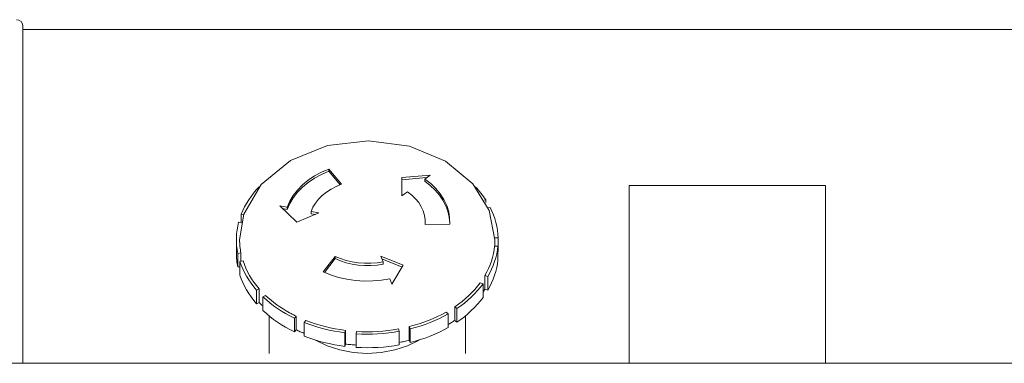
# Model space of a CAD drawing. Header units: millimetres. Extents: x -850 to 154668, y -80411 to 71019.
# Tile 39 of 236: x 41199 to 41349, y 22823 to 22876. Entities that reach past the tile are written whole.
import ezdxf

# ---------------------------------------------------------------- set-up
doc = ezdxf.new("R2010")
doc.units = ezdxf.units.MM
doc.header["$MEASUREMENT"] = 0
doc.layers.add('New_66 Transportvoorzieningen', color=7, linetype='Continuous')

# ---------------------------------------------------------------- blocks, each defined once
blk = doc.blocks.new('#2D lift easy 1462x1520')
at = {"layer": 'New_66 Transportvoorzieningen', "color": 7, "linetype": 'Continuous', "lineweight": 0}
for p, q in [((368.38, 14334.85), (368.38, 12905.85)), ((368.38, 13890.35), (370.92, 13890.35)), ((370.92, 13890.35), (378.52, 13890.35)), ((378.52, 13890.35), (385.14, 13890.35)), ((385.14, 13890.35), (390.4, 13890.35)), ((390.4, 13890.35), (394.53, 13890.35)), ((394.53, 13890.35), (397.73, 13890.35)), ((397.73, 13890.35), (400.51, 13890.35)), ((400.51, 13890.35), (402.64, 13890.35)), ((402.64, 13890.35), (404.2, 13890.35)), ((404.2, 13890.35), (405.72, 13890.35)), ((405.72, 13890.35), (407.24, 13890.35)), ((407.24, 13890.35), (409.84, 13890.35)), ((409.84, 13890.35), (412.1, 13890.35)), ((412.1, 13890.35), (414.23, 13890.35)), ((414.23, 13890.35), (416.25, 13890.35)), ((416.25, 13890.35), (418.39, 13890.35)), ((418.39, 13890.35), (419.65, 13890.35)), ((419.35, 13890.35), (419.35, 13350.35)), ((419.35, 13890.35), (419.35, 13350.35)), ((419.35, 13890.35), (419.35, 13350.35)), ((419.35, 13890.35), (419.35, 13350.35)), ((419.35, 13890.35), (419.35, 13350.35)), ((419.35, 13890.35), (419.35, 13350.35)), ((419.35, 13890.35), (419.35, 13350.35)), ((419.35, 13890.35), (419.35, 13350.35)), ((419.35, 13890.35), (419.35, 13350.35)), ((419.35, 13890.35), (419.35, 13350.35)), ((419.65, 13890.35), (419.85, 13890.35)), ((381.28, 13857.01), (380.71, 13856.77)), ((381.86, 13857.22), (381.28, 13857.01)), ((381.86, 13857.22), (383.95, 13857.22)), ((383.37, 13857.01), (382.8, 13856.77)), ((383.35, 13857.59), (383.09, 13857.54)), ((383.09, 13857.54), (383.13, 13857.22)), ((385.17, 13857.54), (383.09, 13857.54)), ((383.6, 13857.63), (383.35, 13857.59)), ((383.95, 13857.22), (383.37, 13857.01)), ((383.86, 13857.66), (383.6, 13857.63)), ((384.11, 13857.69), (383.86, 13857.66)), ((383.95, 13857.22), (384.01, 13856.72)), ((385.24, 13857.05), (383.97, 13857.05)), ((384.37, 13857.71), (384.11, 13857.69)), ((384.63, 13857.73), (384.37, 13857.71)), ((384.88, 13857.74), (384.63, 13857.73)), ((385.14, 13857.74), (384.88, 13857.74)), ((385.14, 13857.74), (387.22, 13857.74)), ((385.77, 13857.64), (385.17, 13857.54)), ((385.24, 13857.05), (385.17, 13857.54)), ((385.49, 13857.09), (385.24, 13857.05)), ((385.73, 13857.13), (385.49, 13857.09)), ((385.98, 13857.17), (385.73, 13857.13)), ((386.36, 13857.71), (385.77, 13857.64)), ((386.23, 13857.19), (385.98, 13857.17)), ((386.48, 13857.21), (386.23, 13857.19)), ((386.96, 13857.74), (386.36, 13857.71)), ((386.73, 13857.23), (386.48, 13857.21)), ((386.98, 13857.24), (386.73, 13857.23)), ((387.56, 13857.74), (386.96, 13857.74)), ((387.22, 13857.24), (386.98, 13857.24)), ((391.14, 13856.59), (387.22, 13857.24)), ((388.15, 13857.7), (387.56, 13857.74)), ((388.75, 13857.63), (388.15, 13857.7)), ((389.34, 13857.52), (388.75, 13857.63)), ((389.93, 13857.39), (389.34, 13857.52)), ((389.93, 13857.39), (389.85, 13856.95)), ((391.14, 13856.99), (389.86, 13856.99)), ((391.08, 13856.61), (391.14, 13856.99)), ((391.7, 13856.75), (391.14, 13856.99)), ((378.51, 13855.49), (377.99, 13855.09)), ((379.05, 13855.86), (378.51, 13855.49)), ((379.59, 13856.19), (379.05, 13855.86)), ((380.15, 13856.5), (379.59, 13856.19)), ((380.6, 13855.49), (380.07, 13855.09)), ((380.71, 13856.77), (380.15, 13856.5)), ((381.13, 13855.86), (380.6, 13855.49)), ((381.29, 13855.41), (380.77, 13855.05)), ((381.68, 13856.19), (381.13, 13855.86)), ((381.81, 13855.73), (381.29, 13855.41)), ((382.23, 13856.5), (381.68, 13856.19)), ((382.35, 13856.03), (381.81, 13855.73)), ((382.8, 13856.77), (382.23, 13856.5)), ((382.9, 13856.29), (382.35, 13856.03)), ((383.45, 13856.52), (382.9, 13856.29)), ((384.01, 13856.72), (383.45, 13856.52)), ((395.7, 13853.96), (391.14, 13856.59)), ((392.25, 13856.48), (391.7, 13856.75)), ((392.79, 13856.18), (392.25, 13856.48)), ((393.33, 13855.85), (392.79, 13856.18)), ((393.85, 13855.5), (393.33, 13855.85)), ((394.36, 13855.11), (393.85, 13855.5)), ((377.29, 13853.9), (377.21, 13853.83)), ((377.37, 13853.97), (377.29, 13853.9)), ((377.44, 13854.04), (377.37, 13853.97)), ((377.52, 13854.12), (377.44, 13854.04)), ((377.99, 13855.09), (377.48, 13854.67)), ((377.48, 13854.67), (377.68, 13854.26)), ((379.56, 13854.67), (377.48, 13854.67)), ((377.6, 13854.19), (377.52, 13854.12)), ((377.68, 13854.26), (377.6, 13854.19)), ((379.76, 13854.26), (377.68, 13854.26)), ((380.07, 13855.09), (379.56, 13854.67)), ((379.76, 13854.26), (379.56, 13854.67)), ((380.26, 13854.67), (379.76, 13854.26)), ((380.77, 13855.05), (380.26, 13854.67)), ((394.86, 13854.69), (394.36, 13855.11)), ((395.35, 13854.25), (394.86, 13854.69)), ((399.37, 13849.47), (395.7, 13853.96)), ((369.86, 13852.74), (375.62, 13852.74)), ((375.53, 13852.62), (375.09, 13852.05)), ((375.98, 13853.16), (375.53, 13852.62)), ((376.45, 13853.68), (375.98, 13853.16)), ((376.45, 13853.68), (378.53, 13853.68)), ((377.13, 13853.75), (377.06, 13853.68)), ((377.21, 13853.83), (377.13, 13853.75)), ((377.61, 13852.62), (377.18, 13852.05)), ((378.06, 13853.16), (377.61, 13852.62)), ((378.01, 13852.44), (377.66, 13852.01)), ((378.37, 13852.86), (378.01, 13852.44)), ((378.53, 13853.68), (378.06, 13853.16)), ((378.74, 13853.27), (378.37, 13852.86)), ((378.53, 13853.68), (378.74, 13853.27)), ((374.67, 13851.46), (374.27, 13850.85)), ((375.09, 13852.05), (374.67, 13851.46)), ((376.76, 13851.46), (376.36, 13850.85)), ((377, 13851.09), (376.68, 13850.6)), ((377.18, 13852.05), (376.76, 13851.46)), ((377.32, 13851.55), (377, 13851.09)), ((377.66, 13852.01), (377.32, 13851.55)), ((392.42, 13851.12), (389.91, 13848.48)), ((392.22, 13849.98), (392.42, 13851.12)), ((373.53, 13849.55), (373.19, 13848.87)), ((373.89, 13850.21), (373.53, 13849.55)), ((374.27, 13850.85), (373.89, 13850.21)), ((375.61, 13849.55), (375.27, 13848.87)), ((375.98, 13850.21), (375.61, 13849.55)), ((376.02, 13849.48), (375.96, 13849.35)), ((376.36, 13850.85), (375.98, 13850.21)), ((376.09, 13849.6), (376.02, 13849.48)), ((376.38, 13850.11), (376.09, 13849.6)), ((376.68, 13850.6), (376.38, 13850.11)), ((392, 13850.67), (391.87, 13849.98)), ((392.22, 13849.98), (391.87, 13849.98)), ((392.78, 13849.59), (391.87, 13849.98)), ((393.13, 13849.59), (392.22, 13849.98)), ((393.66, 13849.07), (392.78, 13849.59)), ((394.01, 13849.07), (393.13, 13849.59)), ((401.64, 13843.79), (399.37, 13849.47)), ((373.21, 13848), (373.15, 13847.85)), ((373.19, 13848.87), (373.49, 13848.61)), ((375.27, 13848.87), (373.19, 13848.87)), ((373.28, 13848.16), (373.21, 13848)), ((373.35, 13848.31), (373.28, 13848.16)), ((373.42, 13848.46), (373.35, 13848.31)), ((373.49, 13848.61), (373.42, 13848.46)), ((375.58, 13848.61), (373.49, 13848.61)), ((375.58, 13848.61), (375.27, 13848.87)), ((375.64, 13848.73), (375.58, 13848.61)), ((375.7, 13848.86), (375.64, 13848.73)), ((375.76, 13848.98), (375.7, 13848.86)), ((375.83, 13849.11), (375.76, 13848.98)), ((375.89, 13849.23), (375.83, 13849.11)), ((375.96, 13849.35), (375.89, 13849.23)), ((389.91, 13848.48), (391.34, 13845.13)), ((394.49, 13848.42), (393.66, 13849.07)), ((394.84, 13848.42), (394.01, 13849.07)), ((395.27, 13847.65), (394.49, 13848.42)), ((395.62, 13847.65), (394.84, 13848.42)), ((372.26, 13846.65), (372, 13845.9)), ((372.54, 13847.38), (372.26, 13846.65)), ((372.54, 13847.38), (374.62, 13847.38)), ((373.01, 13847.54), (372.95, 13847.38)), ((373.08, 13847.7), (373.01, 13847.54)), ((373.15, 13847.85), (373.08, 13847.7)), ((374.34, 13846.65), (374.09, 13845.9)), ((374.62, 13847.38), (374.34, 13846.65)), ((374.66, 13846.41), (374.41, 13845.68)), ((374.62, 13847.38), (374.93, 13847.12)), ((374.93, 13847.12), (374.66, 13846.41)), ((395.99, 13846.78), (395.27, 13847.65)), ((396.34, 13846.78), (395.62, 13847.65)), ((396.64, 13845.8), (395.99, 13846.78)), ((396.99, 13845.8), (396.34, 13846.78)), ((371.93, 13845.65), (371.06, 13843.89)), ((371.77, 13845.13), (371.56, 13844.36)), ((372, 13845.9), (371.77, 13845.13)), ((373.86, 13845.13), (373.65, 13844.36)), ((374.09, 13845.9), (373.86, 13845.13)), ((374.19, 13844.94), (373.99, 13844.19)), ((374.41, 13845.68), (374.19, 13844.94)), ((391.21, 13846.32), (391.1, 13845.7)), ((391.56, 13846.32), (391.21, 13846.32)), ((391.34, 13845.13), (391.56, 13846.32)), ((392.21, 13846.04), (391.56, 13846.32)), ((392.84, 13845.66), (392.21, 13846.04)), ((393.44, 13845.19), (392.84, 13845.66)), ((394, 13844.63), (393.44, 13845.19)), ((397.21, 13844.74), (396.64, 13845.8)), ((397.56, 13844.74), (396.99, 13845.8)), ((371.06, 13843.89), (370.42, 13841.94)), ((371.38, 13843.57), (371.22, 13842.77)), ((371.56, 13844.36), (371.38, 13843.57)), ((373.46, 13843.57), (373.3, 13842.77)), ((373.65, 13844.36), (373.46, 13843.57)), ((373.81, 13843.43), (373.65, 13842.65)), ((373.99, 13844.19), (373.81, 13843.43)), ((382.34, 13844.5), (381.87, 13843.34)), ((382.25, 13844.29), (384.36, 13842.65)), ((384.71, 13842.65), (382.34, 13844.5)), ((394.51, 13843.99), (394, 13844.63)), ((394.97, 13843.28), (394.51, 13843.99)), ((397.7, 13843.6), (395.63, 13841.89)), ((395.71, 13841.67), (398.04, 13843.6)), ((397.7, 13843.6), (397.21, 13844.74)), ((398.04, 13843.6), (397.56, 13844.74)), ((398.04, 13843.6), (397.7, 13843.6)), ((402.37, 13837.54), (401.64, 13843.79)), ((370.42, 13841.94), (370.03, 13839.87)), ((371.08, 13841.96), (370.96, 13841.15)), ((371.22, 13842.77), (371.08, 13841.96)), ((373.16, 13841.96), (373.05, 13841.15)), ((373.3, 13842.77), (373.16, 13841.96)), ((373.52, 13841.87), (373.4, 13841.08)), ((373.65, 13842.65), (373.52, 13841.87)), ((381.49, 13842.12), (381.21, 13840.85)), ((381.87, 13843.34), (381.49, 13842.12)), ((384.36, 13842.65), (384.01, 13841.82)), ((384.71, 13842.65), (384.36, 13842.65)), ((384.71, 13842.65), (384.36, 13841.82)), ((395.37, 13842.5), (394.97, 13843.28)), ((395.71, 13841.67), (395.37, 13842.5)), ((370.96, 13841.15), (371.32, 13841.08)), ((373.05, 13841.15), (370.96, 13841.15)), ((371.25, 13840.46), (371.23, 13840.26)), ((371.27, 13840.67), (371.25, 13840.46)), ((371.3, 13840.88), (371.27, 13840.67)), ((371.32, 13841.08), (371.3, 13840.88)), ((373.4, 13841.08), (371.32, 13841.08)), ((373.4, 13841.08), (373.05, 13841.15)), ((381.21, 13840.85), (381.02, 13839.55)), ((383.72, 13840.95), (383.51, 13840.04)), ((384.01, 13841.82), (383.72, 13840.95)), ((384.07, 13840.95), (383.86, 13840.04)), ((384.36, 13841.82), (384.07, 13840.95)), ((370.03, 13839.87), (369.9, 13837.74)), ((370.8, 13839.42), (370.77, 13838.6)), ((370.8, 13839.42), (372.89, 13839.42)), ((371.18, 13839.63), (371.17, 13839.42)), ((371.19, 13839.84), (371.18, 13839.63)), ((371.21, 13840.05), (371.19, 13839.84)), ((371.23, 13840.26), (371.21, 13840.05)), ((372.89, 13839.42), (372.85, 13838.6)), ((372.89, 13839.42), (373.25, 13839.36)), ((373.25, 13839.36), (373.21, 13838.56)), ((381.02, 13839.55), (380.93, 13838.23)), ((383.37, 13839.11), (383.3, 13838.16)), ((383.51, 13840.04), (383.37, 13839.11)), ((383.71, 13839.11), (383.65, 13838.16)), ((383.86, 13840.04), (383.71, 13839.11)), ((369.9, 13837.74), (370.03, 13835.61)), ((370.77, 13838.6), (370.75, 13837.77)), ((370.75, 13837.77), (370.77, 13836.94)), ((372.85, 13838.6), (372.84, 13837.77)), ((372.84, 13837.77), (372.85, 13836.94)), ((373.21, 13838.56), (373.2, 13837.75)), ((373.2, 13837.75), (373.21, 13836.95)), ((380.93, 13838.23), (380.95, 13836.9)), ((383.3, 13838.16), (383.3, 13837.2)), ((383.65, 13838.16), (383.65, 13837.2)), ((401.54, 13831.31), (402.37, 13837.54)), ((370.77, 13836.94), (370.8, 13836.11)), ((370.8, 13836.11), (370.86, 13835.28)), ((372.85, 13836.94), (372.89, 13836.11)), ((372.89, 13836.11), (372.95, 13835.28)), ((373.21, 13836.95), (373.24, 13836.15)), ((373.24, 13836.15), (373.3, 13835.35)), ((380.95, 13836.9), (381.06, 13835.58)), ((383.3, 13837.2), (383.38, 13836.25)), ((383.38, 13836.25), (383.53, 13835.32)), ((383.65, 13837.2), (383.73, 13836.25)), ((383.73, 13836.25), (383.88, 13835.32)), ((370.03, 13835.61), (370.42, 13833.54)), ((370.86, 13835.28), (370.95, 13834.46)), ((370.95, 13834.46), (371.06, 13833.65)), ((372.95, 13835.28), (373.03, 13834.46)), ((373.03, 13834.46), (373.14, 13833.65)), ((373.3, 13835.35), (373.39, 13834.55)), ((373.39, 13834.55), (373.49, 13833.76)), ((381.06, 13835.58), (381.27, 13834.29)), ((384.32, 13835.49), (383.08, 13832.42)), ((383.36, 13832.26), (384.73, 13835.66)), ((383.88, 13835.32), (383.53, 13835.32)), ((384.73, 13835.66), (383.88, 13835.32)), ((370.42, 13833.54), (371.06, 13831.6)), ((371.06, 13833.65), (371.19, 13832.84)), ((373.28, 13832.84), (371.19, 13832.84)), ((371.56, 13832.84), (371.6, 13832.65)), ((373.14, 13833.65), (373.28, 13832.84)), ((373.62, 13832.98), (373.28, 13832.84)), ((373.49, 13833.76), (373.62, 13832.98)), ((381.27, 13834.29), (380.46, 13833.97)), ((380.46, 13833.97), (383.36, 13832.26)), ((371.06, 13831.6), (371.93, 13829.83)), ((371.6, 13832.65), (371.64, 13832.45)), ((371.64, 13832.45), (371.68, 13832.26)), ((371.68, 13832.26), (371.72, 13832.07)), ((371.72, 13832.07), (371.76, 13831.88)), ((371.76, 13831.88), (371.81, 13831.69)), ((371.81, 13831.69), (371.85, 13831.5)), ((371.85, 13831.5), (371.9, 13831.32)), ((396.74, 13832.48), (393.94, 13832.44)), ((393.94, 13832.44), (394.57, 13831.58)), ((394.07, 13830.93), (394.57, 13831.58)), ((396.4, 13832.48), (396.73, 13828.67)), ((397.13, 13828.14), (396.74, 13832.48)), ((371.9, 13831.32), (371.55, 13831.17)), ((371.55, 13831.17), (373.64, 13831.17)), ((371.55, 13831.17), (371.76, 13830.4)), ((371.76, 13830.4), (371.99, 13829.63)), ((373.98, 13831.32), (371.9, 13831.32)), ((373.64, 13831.17), (373.98, 13831.32)), ((373.64, 13831.17), (373.84, 13830.4)), ((373.84, 13830.4), (374.07, 13829.63)), ((373.98, 13831.32), (374.18, 13830.56)), ((374.18, 13830.56), (374.41, 13829.82)), ((392.29, 13829.49), (392.92, 13829.88)), ((392.92, 13829.88), (393.52, 13830.36)), ((393.52, 13830.36), (394.07, 13830.93)), ((399.23, 13825.78), (401.54, 13831.31)), ((371.99, 13829.63), (372.24, 13828.88)), ((372.24, 13828.88), (372.52, 13828.14)), ((374.07, 13829.63), (374.33, 13828.88)), ((374.33, 13828.88), (374.6, 13828.14)), ((374.41, 13829.82), (374.65, 13829.09)), ((374.65, 13829.09), (374.92, 13828.38)), ((374.92, 13828.38), (375.21, 13827.68)), ((389.6, 13828.91), (390.28, 13828.9)), ((389.6, 13828.91), (389.63, 13825.13)), ((389.6, 13828.89), (389.61, 13828.89)), ((389.61, 13828.89), (389.63, 13828.89)), ((389.63, 13828.89), (389.64, 13828.89)), ((389.64, 13828.89), (389.66, 13828.89)), ((390, 13828.89), (389.66, 13828.89)), ((390.28, 13828.9), (390.97, 13829)), ((390.97, 13829), (391.64, 13829.19)), ((391.64, 13829.19), (392.29, 13829.49)), ((395.52, 13828.11), (396.17, 13828.96)), ((395.82, 13828.05), (396.52, 13828.96)), ((396.52, 13828.96), (396.17, 13828.96)), ((396.52, 13828.96), (397.13, 13828.14)), ((372.52, 13828.14), (372.82, 13827.42)), ((372.82, 13827.42), (373.13, 13826.72)), ((374.6, 13828.14), (374.9, 13827.42)), ((374.9, 13827.42), (375.22, 13826.72)), ((375.21, 13827.68), (375.51, 13827.01)), ((375.51, 13827.01), (375.84, 13826.34)), ((394.07, 13826.71), (394.82, 13827.36)), ((394.24, 13826.58), (395.06, 13827.26)), ((394.82, 13827.36), (395.52, 13828.11)), ((395.06, 13827.26), (395.82, 13828.05)), ((373.13, 13826.72), (373.47, 13826.04)), ((373.47, 13826.04), (373.83, 13825.38)), ((375.92, 13825.38), (373.83, 13825.38)), ((374.29, 13825.38), (374.37, 13825.25)), ((375.22, 13826.72), (375.56, 13826.04)), ((375.56, 13826.04), (375.92, 13825.38)), ((375.84, 13826.34), (376.19, 13825.7)), ((376.19, 13825.7), (375.92, 13825.38)), ((390.71, 13825.21), (391.59, 13825.41)), ((391.53, 13825.3), (392.46, 13825.6)), ((391.59, 13825.41), (392.44, 13825.73)), ((392.44, 13825.73), (393.27, 13826.17)), ((392.46, 13825.6), (393.37, 13826.02)), ((393.27, 13826.17), (394.07, 13826.71)), ((393.37, 13826.02), (394.24, 13826.58)), ((395.79, 13821.61), (399.23, 13825.78)), ((374.37, 13825.25), (374.45, 13825.12)), ((374.45, 13825.12), (374.52, 13825)), ((374.52, 13825), (374.6, 13824.87)), ((374.6, 13824.87), (374.68, 13824.75)), ((374.92, 13824.38), (374.65, 13824.06)), ((374.65, 13824.06), (376.73, 13824.06)), ((374.65, 13824.06), (375.07, 13823.46)), ((374.68, 13824.75), (374.76, 13824.63)), ((374.76, 13824.63), (374.84, 13824.5)), ((374.84, 13824.5), (374.92, 13824.38)), ((377.01, 13824.38), (374.92, 13824.38)), ((376.73, 13824.06), (377.01, 13824.38)), ((376.73, 13824.06), (377.15, 13823.46)), ((377.01, 13824.38), (377.41, 13823.81)), ((377.41, 13823.81), (377.83, 13823.26)), ((389.63, 13825.13), (390.58, 13825.15)), ((389.83, 13825.12), (390.71, 13825.21)), ((390.58, 13825.15), (391.53, 13825.3)), ((369.86, 13822.74), (375.62, 13822.74)), ((375.07, 13823.46), (375.5, 13822.9)), ((375.5, 13822.9), (375.95, 13822.35)), ((375.95, 13822.35), (376.42, 13821.84)), ((377.15, 13823.46), (377.58, 13822.9)), ((377.58, 13822.9), (378.04, 13822.35)), ((377.83, 13823.26), (378.27, 13822.73)), ((378.04, 13822.35), (378.5, 13821.84)), ((378.27, 13822.73), (378.72, 13822.23)), ((376.42, 13821.84), (376.9, 13821.35)), ((376.9, 13821.35), (377.4, 13820.89)), ((377.4, 13820.89), (377.91, 13820.45)), ((378.5, 13821.84), (378.98, 13821.35)), ((378.72, 13822.23), (379.19, 13821.76)), ((378.98, 13821.35), (379.48, 13820.89)), ((379.19, 13821.76), (379.67, 13821.31)), ((379.48, 13820.89), (379.99, 13820.45)), ((379.67, 13821.31), (380.16, 13820.89)), ((380.16, 13820.89), (380.67, 13820.5)), ((391.69, 13819.09), (395.79, 13821.61)), ((394.86, 13820.79), (395.11, 13821.01)), ((395.11, 13821.01), (395.35, 13821.23)), ((377.91, 13820.45), (378.43, 13820.05)), ((380.51, 13820.05), (378.43, 13820.05)), ((379.24, 13820.05), (379.3, 13820.01)), ((379.3, 13820.01), (379.36, 13819.98)), ((379.36, 13819.98), (379.42, 13819.94)), ((379.42, 13819.94), (379.48, 13819.9)), ((379.48, 13819.9), (379.53, 13819.87)), ((379.53, 13819.87), (379.59, 13819.83)), ((379.71, 13819.76), (379.56, 13819.31)), ((379.56, 13819.31), (381.64, 13819.31)), ((379.56, 13819.31), (380.11, 13819)), ((379.59, 13819.83), (379.65, 13819.8)), ((379.65, 13819.8), (379.71, 13819.76)), ((381.8, 13819.76), (379.71, 13819.76)), ((379.99, 13820.45), (380.51, 13820.05)), ((380.67, 13820.5), (380.51, 13820.05)), ((381.64, 13819.31), (381.8, 13819.76)), ((381.64, 13819.31), (382.2, 13819)), ((381.8, 13819.76), (382.34, 13819.46)), ((382.34, 13819.46), (382.88, 13819.2)), ((392.91, 13819.64), (393.34, 13819.64)), ((393.34, 13819.64), (393.28, 13819.84)), ((393.34, 13819.64), (393.6, 13819.82)), ((393.6, 13819.82), (393.86, 13820)), ((393.86, 13820), (394.12, 13820.19)), ((394.12, 13820.19), (394.37, 13820.38)), ((394.37, 13820.38), (394.62, 13820.58)), ((394.62, 13820.58), (394.86, 13820.79)), ((380.11, 13819), (380.68, 13818.73)), ((380.68, 13818.73), (381.25, 13818.49)), ((381.25, 13818.49), (381.83, 13818.28)), ((381.83, 13818.28), (382.41, 13818.11)), ((382.2, 13819), (382.76, 13818.73)), ((382.41, 13818.11), (383, 13817.96)), ((382.76, 13818.73), (383.33, 13818.49)), ((382.88, 13819.2), (383.43, 13818.97)), ((383, 13817.96), (383.59, 13817.86)), ((383.33, 13818.49), (383.91, 13818.28)), ((383.43, 13818.97), (383.99, 13818.77)), ((383.59, 13817.86), (384.18, 13817.79)), ((383.91, 13818.28), (384.49, 13818.11)), ((383.99, 13818.77), (384.56, 13818.6)), ((384.49, 13818.11), (385.08, 13817.96)), ((384.56, 13818.6), (385.13, 13818.46)), ((385.08, 13817.96), (385.67, 13817.86)), ((385.13, 13818.46), (385.7, 13818.36)), ((385.67, 13817.86), (386.27, 13817.79)), ((385.7, 13818.36), (386.28, 13818.29)), ((386.28, 13818.29), (386.27, 13817.79)), ((387.22, 13818.24), (386.28, 13818.24)), ((387.22, 13818.24), (391.69, 13819.09)), ((387.52, 13817.75), (387.53, 13818.25)), ((388.12, 13817.78), (388.71, 13817.85)), ((388.71, 13817.85), (389.3, 13817.95)), ((389.3, 13817.95), (389.89, 13818.09)), ((389.89, 13818.09), (390.48, 13818.26)), ((390.48, 13818.26), (391.05, 13818.46)), ((391.05, 13818.46), (391.63, 13818.7)), ((391.63, 13818.7), (392.19, 13818.97)), ((392.1, 13819.26), (392.19, 13818.97)), ((386.27, 13817.79), (384.18, 13817.79)), ((385.44, 13817.79), (385.44, 13817.75)), ((385.44, 13817.75), (387.52, 13817.75)), ((387.52, 13817.75), (388.12, 13817.78)), ((395.5, 13797.74), (368.38, 13797.74)), ((395.51, 13797.74), (395.5, 13797.74)), ((395.51, 13767.74), (395.51, 13797.74)), ((368.38, 13767.74), (395.5, 13767.74)), ((395.5, 13767.74), (395.51, 13767.74))]:
    blk.add_line(p, q, dxfattribs=at)
blk.add_arc((419.85, 13891.35), 1, 270, 0, dxfattribs=at)

msp = doc.modelspace()

# ---------------------------------------------------------------- block references
at = {"layer": 'New_66 Transportvoorzieningen', "color": 1, "linetype": 'Continuous', "lineweight": 0, "zscale": 1000, "rotation": 90}
msp.add_blockref('#2D lift easy 1462x1520', (55089.85, 22455), dxfattribs=at)

doc.saveas('drawing.dxf')
